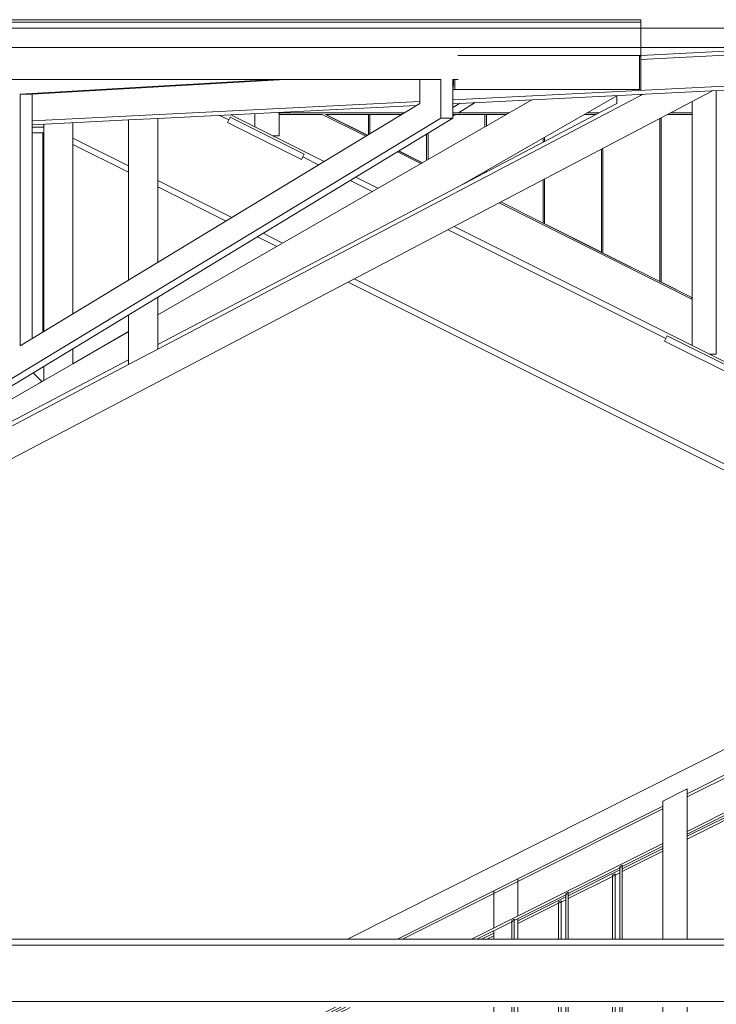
# Model space of a CAD drawing. Header units: centimetres. Extents: x -1103 to 10505, y -997 to 1780.
# Tile 100 of 102: x 9999 to 10143, y 781 to 984. Entities that reach past the tile are written whole.
import ezdxf

# ---------------------------------------------------------------- set-up
doc = ezdxf.new("R2010")
doc.units = ezdxf.units.CM
doc.header["$LTSCALE"] = 0.1
doc.header["$MEASUREMENT"] = 0
for name, color, linetype in [('2_barierki.ISTN', 7, 'Continuous'), ('2_kładka_IFC.K_IR', 7, 'Continuous'), ('2_lądowisko_IFC.ISTN', 7, 'Continuous'), ('2_stropy.K_IR', 7, 'Continuous'), ('3_lądowisko.K_IR', 7, 'Continuous')]:
    doc.layers.add(name, color=color, linetype=linetype)

# ---------------------------------------------------------------- blocks, each defined once
blk = doc.blocks.new('ElemPrzekroju_677_2', base_point=(10358.23, -421.51))
at = {"layer": '2_stropy.K_IR', "color": 7, "linetype": 'Continuous', "lineweight": 9}
for p, q in [((9747.29, 982.04), (10127.1, 982.04)), ((10127.1, 978.04), (10127.1, 982.04)), ((9747.29, 978.04), (10127.1, 978.04))]:
    blk.add_line(p, q, dxfattribs=at)
blk = doc.blocks.new('ElemPrzekroju_731_2', base_point=(10358.23, -421.51))
at = {"layer": '2_lądowisko_IFC.ISTN', "color": 252, "linetype": 'Continuous', "lineweight": 9}
for p, q in [((10127.1, 971.49), (10127.1, 978.04)), ((10085.86, 971.49), (9938.37, 971.49)), ((10051.33, 971.49), (9999.26, 968.48)), ((10053.83, 971.49), (10001.76, 968.48)), ((10081.53, 971.49), (10081.53, 966.51)), ((10085.86, 963.49), (10085.86, 971.49)), ((10089.47, 971.49), (10088.36, 971.49)), ((10088.36, 963.49), (10088.36, 971.49)), ((10127.1, 971.49), (10127.08, 971.49)), ((9999.26, 916.64), (9999.26, 968.48)), ((10001.76, 968.48), (9999.26, 968.48)), ((10001.76, 918.15), (10001.76, 968.48)), ((10122.1, 966.51), (10122.1, 968.16)), ((10127.1, 968.19), (10127.1, 968.41)), ((10081.53, 966.51), (9999.26, 916.64)), ((10122.1, 966.51), (10027.59, 916.89)), ((10085.86, 963.49), (9912.65, 858.49)), ((10088.36, 963.49), (9915.15, 858.49)), ((10042.22, 963.14), (10040.33, 964.08)), ((10061.88, 954.6), (10042.67, 964.2)), ((10088.36, 963.49), (10085.86, 963.49)), ((10004.1, 961.64), (10001.76, 961.64)), ((10004.1, 960.49), (10001.76, 960.49)), ((10021.59, 953.67), (10010.11, 959.41)), ((10021.59, 952.38), (10010.11, 958.12)), ((10060.72, 953.89), (10057.43, 955.54)), ((10042.83, 943.05), (10027.59, 950.67)), ((10072.91, 949.08), (10068.35, 951.36)), ((10041.66, 942.34), (10027.59, 949.38)), ((10071.72, 948.39), (10067.19, 950.65)), ((10132.22, 918.14), (10087.37, 940.56)), ((10340.1, 815.49), (10088.63, 941.22)), ((10052.11, 937.12), (10048.14, 939.11)), ((10053.31, 937.81), (10049.3, 939.81)), ((10335.65, 796.64), (10068.06, 930.43)), ((10335.38, 795.49), (10066.81, 929.77)), ((10021.59, 913.74), (9927.81, 864.52)), ((9824.6, 794.49), (10343.6, 794.49)), ((9824.6, 793.29), (10343.6, 793.29)), ((9824.6, 781.69), (10343.6, 781.69))]:
    blk.add_line(p, q, dxfattribs=at)
blk = doc.blocks.new('ElemPrzekroju_872_2', base_point=(10358.23, -421.51))
at = {"layer": '2_barierki.ISTN', "color": 252, "linetype": 'Continuous', "lineweight": 0}
for p, q in [((10136.6, 823.8), (10196.77, 853.88)), ((10101.77, 806.38), (10131.6, 821.3)), ((10096.77, 803.88), (10101.77, 806.38)), ((10077.98, 794.49), (10096.77, 803.88))]:
    blk.add_line(p, q, dxfattribs=at)
blk = doc.blocks.new('ElemPrzekroju_873_2', base_point=(10358.23, -421.51))
at = {"layer": '2_barierki.ISTN', "color": 252, "linetype": 'Continuous', "lineweight": 0}
for p, q in [((10322.61, 824.67), (10325.03, 825.88)), ((10322.73, 824.17), (10325.03, 825.32)), ((10263.36, 794.49), (10296.77, 811.2)), ((10288.41, 807.57), (10296.77, 811.75)), ((10277.3, 802.02), (10287.91, 807.32)), ((10287.91, 807.32), (10288.41, 807.57)), ((10266.19, 796.46), (10276.8, 801.77)), ((10276.8, 801.77), (10277.3, 802.02)), ((10262.24, 794.49), (10265.69, 796.21)), ((10265.69, 796.21), (10266.19, 796.46)), ((10201.77, 763.7), (10231.6, 778.61)), ((10221.75, 774.24), (10231.6, 779.17)), ((10210.63, 768.68), (10221.25, 773.99)), ((10221.25, 773.99), (10221.75, 774.24)), ((10201.77, 764.25), (10210.13, 768.43)), ((10210.13, 768.43), (10210.63, 768.68)), ((10136.6, 731.11), (10196.77, 761.2)), ((10188.41, 757.57), (10196.77, 761.75)), ((10177.3, 752.02), (10187.91, 757.32)), ((10187.91, 757.32), (10188.41, 757.57)), ((10176.8, 751.77), (10177.3, 752.02)), ((10166.19, 746.46), (10176.8, 751.77)), ((10155.08, 740.91), (10165.69, 746.21)), ((10165.69, 746.21), (10166.19, 746.46)), ((10143.97, 735.35), (10154.58, 740.66)), ((10154.58, 740.66), (10155.08, 740.91)), ((10136.6, 731.67), (10143.47, 735.1)), ((10143.47, 735.1), (10143.97, 735.35)), ((10103.74, 714.68), (10131.6, 728.61)), ((10121.75, 724.24), (10131.6, 729.17)), ((10110.63, 718.68), (10121.25, 723.99)), ((10121.25, 723.99), (10121.75, 724.24)), ((10103.18, 714.96), (10110.13, 718.43)), ((10110.13, 718.43), (10110.63, 718.68)), ((10089.13, 707.93), (10095.66, 711.2)), ((10089.68, 707.65), (10096.22, 710.92)), ((10087.91, 707.32), (10088.41, 707.57)), ((10088.41, 707.57), (10088.57, 707.65)), ((10082.16, 704.45), (10084.09, 705.41)), ((10084.59, 705.66), (10086.97, 706.85)), ((10084.59, 705.1), (10087.53, 706.57)), ((10087.53, 707.13), (10087.91, 707.32)), ((10088.09, 706.85), (10089.13, 707.37)), ((10073.48, 699.55), (10081.66, 703.64)), ((10077.3, 702.02), (10081.66, 704.2)), ((10082.16, 703.89), (10084.09, 704.85)), ((10073.48, 700.11), (10076.8, 701.77)), ((10076.8, 701.77), (10077.3, 702.02)), ((10066.19, 696.46), (10068.3, 697.52)), ((10062.37, 693.99), (10068.3, 696.96)), ((10062.37, 694.55), (10065.69, 696.21)), ((10065.69, 696.21), (10066.19, 696.46)), ((10059.94, 693.34), (10061.87, 694.3)), ((10059.94, 692.78), (10061.87, 693.74)), ((10051.26, 688.44), (10059.44, 692.53)), ((10055.08, 690.91), (10059.44, 693.09)), ((10051.26, 689), (10054.58, 690.66)), ((10054.58, 690.66), (10055.08, 690.91)), ((10043.97, 685.35), (10048.32, 687.53)), ((10048.82, 687.78), (10050.76, 688.75)), ((10048.82, 687.22), (10050.76, 688.19)), ((10040.14, 682.88), (10048.32, 686.97)), ((10043.47, 685.1), (10043.97, 685.35)), ((10037.71, 682.22), (10039.64, 683.19)), ((10040.14, 683.44), (10043.47, 685.1)), ((10036.6, 681.67), (10037.21, 681.97)), ((10036.6, 681.11), (10037.21, 681.42)), ((10037.71, 681.67), (10039.64, 682.63)), ((10029.03, 677.88), (10031.6, 679.17)), ((10026.6, 676.67), (10028.53, 677.63)), ((10026.6, 676.11), (10028.53, 677.08)), ((10029.03, 677.33), (10031.6, 678.61)), ((10017.92, 671.77), (10026.1, 675.86)), ((10021.75, 674.24), (10026.1, 676.42)), ((10017.92, 672.33), (10021.25, 673.99)), ((10021.25, 673.99), (10021.75, 674.24)), ((10015.49, 671.11), (10017.42, 672.08)), ((10015.49, 670.55), (10017.42, 671.52)), ((10012.1, 669.42), (10014.99, 670.86)), ((10012.1, 668.86), (10014.99, 670.3))]:
    blk.add_line(p, q, dxfattribs=at)
blk = doc.blocks.new('ElemPrzekroju_874_2', base_point=(10358.23, -421.51))
at = {"layer": '2_barierki.ISTN', "color": 252, "linetype": 'Continuous', "lineweight": 0}
for p, q in [((10322.61, 908.67), (10322.74, 908.74)), ((10322.61, 908.11), (10322.74, 908.18)), ((10323.24, 908.99), (10324.96, 909.85)), ((10323.24, 908.43), (10324.96, 909.29)), ((10312.12, 903.43), (10317.61, 906.17)), ((10312.12, 902.87), (10317.61, 905.61)), ((10301.77, 898.25), (10310.96, 902.85)), ((10310.13, 901.88), (10310.63, 902.13)), ((10310.63, 902.13), (10310.96, 902.29)), ((10311.26, 903), (10311.62, 903.18)), ((10311.26, 902.44), (10311.62, 902.62)), ((10301.77, 897.7), (10310.13, 901.88)), ((10289.9, 892.32), (10296.77, 895.75)), ((10289.9, 891.76), (10296.77, 895.2)), ((10287.26, 891), (10289.4, 892.07)), ((10278.79, 886.76), (10286.96, 890.85)), ((10278.79, 886.2), (10286.96, 890.29)), ((10287.26, 890.44), (10287.91, 890.76)), ((10287.91, 890.76), (10288.41, 891.01)), ((10288.41, 891.01), (10289.4, 891.51)), ((10275.26, 885), (10278.29, 886.51)), ((10277.3, 885.46), (10278.29, 885.95)), ((10267.68, 881.21), (10274.96, 884.85)), ((10267.68, 880.65), (10274.96, 884.29)), ((10275.26, 884.44), (10276.8, 885.21)), ((10276.8, 885.21), (10277.3, 885.46)), ((10263.26, 879), (10267.18, 880.96)), ((10265.69, 879.65), (10266.19, 879.9)), ((10266.19, 879.9), (10267.18, 880.4)), ((10256.57, 875.65), (10262.96, 878.85)), ((10256.57, 875.09), (10262.96, 878.29)), ((10263.26, 878.44), (10265.69, 879.65)), ((10251.26, 873), (10256.07, 875.4)), ((10251.26, 872.44), (10254.58, 874.1)), ((10254.58, 874.1), (10255.08, 874.35)), ((10255.08, 874.35), (10256.07, 874.84)), ((10248.02, 871.38), (10250.96, 872.85)), ((10248.58, 871.1), (10250.96, 872.29)), ((10238.17, 866.45), (10244.96, 869.85)), ((10245.46, 870.1), (10247.66, 871.2)), ((10245.46, 869.54), (10248.22, 870.92)), ((10238.73, 866.17), (10243.47, 868.54)), ((10243.47, 868.54), (10243.97, 868.79)), ((10243.97, 868.79), (10244.96, 869.29)), ((10212.12, 853.43), (10215.81, 855.27)), ((10212.12, 852.87), (10216.37, 854.99)), ((10201.77, 848.25), (10211.62, 853.18)), ((10201.77, 847.7), (10210.13, 851.88)), ((10210.13, 851.88), (10210.63, 852.13)), ((10210.63, 852.13), (10211.62, 852.62)), ((10189.9, 842.32), (10196.77, 845.75)), ((10189.9, 841.76), (10196.77, 845.2)), ((10178.79, 836.76), (10189.4, 842.07)), ((10188.41, 841.01), (10189.4, 841.51)), ((10178.79, 836.2), (10187.91, 840.76)), ((10187.91, 840.76), (10188.41, 841.01)), ((10167.68, 831.21), (10178.29, 836.51)), ((10167.68, 830.65), (10176.8, 835.21)), ((10176.8, 835.21), (10177.3, 835.46)), ((10177.3, 835.46), (10178.29, 835.95)), ((10156.57, 825.65), (10167.18, 830.96)), ((10156.57, 825.09), (10165.69, 829.65)), ((10165.69, 829.65), (10166.19, 829.9)), ((10166.19, 829.9), (10167.18, 830.4)), ((10145.46, 820.1), (10156.07, 825.4)), ((10145.46, 819.54), (10154.58, 824.1)), ((10154.58, 824.1), (10155.08, 824.35)), ((10155.08, 824.35), (10156.07, 824.84)), ((10136.6, 815.67), (10144.96, 819.85)), ((10143.97, 818.79), (10144.96, 819.29)), ((10136.6, 815.11), (10143.47, 818.54)), ((10143.47, 818.54), (10143.97, 818.79)), ((10123.24, 808.99), (10131.6, 813.17)), ((10123.24, 808.43), (10131.6, 812.61)), ((10112.12, 803.43), (10122.74, 808.74)), ((10112.12, 802.87), (10121.25, 807.43)), ((10121.25, 807.43), (10121.75, 807.68)), ((10121.75, 807.68), (10122.74, 808.18)), ((10101.77, 798.25), (10111.62, 803.18)), ((10101.77, 797.7), (10110.13, 801.88)), ((10110.13, 801.88), (10110.63, 802.13)), ((10110.63, 802.13), (10111.62, 802.62)), ((10094.24, 794.49), (10096.77, 795.75)), ((10095.36, 794.49), (10096.77, 795.2)), ((10056.57, 775.65), (10066.24, 780.49)), ((10066.19, 779.9), (10067.18, 780.4)), ((10056.57, 775.09), (10065.69, 779.65)), ((10065.69, 779.65), (10066.19, 779.9)), ((10045.46, 770.1), (10056.07, 775.4)), ((10054.58, 774.1), (10055.08, 774.35)), ((10055.08, 774.35), (10056.07, 774.84)), ((10045.46, 769.54), (10054.58, 774.1)), ((10036.6, 765.67), (10044.96, 769.85)), ((10036.6, 765.11), (10043.47, 768.54)), ((10043.47, 768.54), (10043.97, 768.79)), ((10043.97, 768.79), (10044.96, 769.29)), ((10023.24, 758.99), (10031.6, 763.17)), ((10023.24, 758.43), (10031.6, 762.61)), ((10018.88, 756.81), (10022.74, 758.74)), ((10021.75, 757.68), (10022.74, 758.18)), ((10019.44, 756.53), (10021.25, 757.43)), ((10021.25, 757.43), (10021.75, 757.68)), ((10012.12, 752.87), (10012.22, 752.92)), ((10012.22, 752.92), (10012.22, 752.92))]:
    blk.add_line(p, q, dxfattribs=at)
blk = doc.blocks.new('ElemPrzekroju_903_2', base_point=(10358.23, -421.51))
at = {"layer": '2_barierki.ISTN', "color": 252, "linetype": 'Continuous', "lineweight": 0}
for p, q in [((10066.64, 794.49), (10201.53, 862.41)), ((10136.6, 824.42), (10206.91, 859.72)), ((10076.97, 794.49), (10131.6, 821.91))]:
    blk.add_line(p, q, dxfattribs=at)
blk = doc.blocks.new('ElemPrzekroju_904_2', base_point=(10358.23, -421.51))
at = {"layer": '2_barierki.ISTN', "color": 252, "linetype": 'Continuous', "lineweight": 0}
for p, q in [((10322.61, 825.14), (10331.19, 829.43)), ((10323.24, 826.01), (10330.64, 829.71)), ((10330.97, 829.88), (10331.6, 830.19)), ((10331.53, 829.6), (10331.6, 829.64)), ((10322.61, 825.7), (10322.74, 825.76)), ((10322.74, 825.76), (10323.24, 826.01)), ((10261.3, 794.49), (10299.34, 813.51)), ((10289.9, 809.35), (10298.78, 813.79)), ((10278.79, 803.79), (10289.4, 809.1)), ((10289.4, 809.1), (10289.9, 809.35)), ((10267.68, 798.24), (10278.29, 803.54)), ((10278.29, 803.54), (10278.79, 803.79)), ((10260.18, 794.49), (10267.18, 797.99)), ((10267.18, 797.99), (10267.68, 798.24)), ((10136.6, 732.14), (10231.6, 779.64)), ((10223.24, 776.01), (10231.6, 780.19)), ((10212.12, 770.46), (10222.74, 775.76)), ((10222.74, 775.76), (10223.24, 776.01)), ((10211.62, 770.21), (10212.12, 770.46)), ((10201.01, 764.9), (10211.62, 770.21)), ((10189.9, 759.35), (10200.51, 764.65)), ((10200.51, 764.65), (10201.01, 764.9)), ((10178.79, 753.79), (10189.4, 759.1)), ((10189.4, 759.1), (10189.9, 759.35)), ((10167.68, 748.24), (10178.29, 753.54)), ((10178.29, 753.54), (10178.79, 753.79)), ((10156.57, 742.68), (10167.18, 747.99)), ((10167.18, 747.99), (10167.68, 748.24)), ((10145.46, 737.13), (10156.07, 742.43)), ((10156.07, 742.43), (10156.57, 742.68)), ((10136.6, 732.69), (10144.96, 736.88)), ((10144.96, 736.88), (10145.46, 737.13)), ((10123.24, 726.01), (10131.6, 730.19)), ((10102.71, 715.19), (10131.6, 729.64)), ((10112.12, 720.46), (10122.74, 725.76)), ((10122.74, 725.76), (10123.24, 726.01)), ((10102.15, 715.47), (10111.62, 720.21)), ((10111.62, 720.21), (10112.12, 720.46)), ((10089.9, 709.35), (10094.63, 711.71)), ((10088.66, 708.17), (10095.19, 711.43)), ((10086.5, 707.65), (10087.54, 708.17)), ((10087.06, 707.37), (10088.1, 707.89)), ((10088.1, 708.44), (10089.4, 709.1)), ((10089.4, 709.1), (10089.9, 709.35)), ((10082.16, 705.48), (10084.09, 706.44)), ((10082.16, 704.92), (10084.09, 705.88)), ((10084.59, 706.69), (10085.94, 707.37)), ((10084.59, 706.13), (10086.5, 707.09)), ((10073.48, 700.58), (10081.66, 704.67)), ((10073.48, 701.14), (10078.29, 703.54)), ((10078.29, 703.54), (10078.79, 703.79)), ((10078.79, 703.79), (10081.66, 705.23)), ((10062.37, 695.58), (10067.18, 697.99)), ((10062.37, 695.02), (10068.3, 697.99)), ((10067.18, 697.99), (10067.68, 698.24)), ((10067.68, 698.24), (10068.3, 698.54)), ((10059.94, 694.36), (10061.87, 695.33)), ((10051.26, 689.47), (10059.44, 693.56)), ((10056.57, 692.68), (10059.44, 694.11)), ((10059.94, 693.81), (10061.87, 694.77)), ((10051.26, 690.02), (10056.07, 692.43)), ((10056.07, 692.43), (10056.57, 692.68)), ((10048.82, 688.81), (10050.76, 689.77)), ((10048.82, 688.25), (10050.76, 689.22)), ((10040.14, 683.91), (10048.32, 688)), ((10045.46, 687.13), (10048.32, 688.56)), ((10040.14, 684.47), (10044.96, 686.88)), ((10044.96, 686.88), (10045.46, 687.13)), ((10037.71, 683.25), (10039.64, 684.22)), ((10037.71, 682.69), (10039.64, 683.66)), ((10036.6, 682.69), (10037.21, 683)), ((10036.6, 682.14), (10037.21, 682.44)), ((10029.03, 678.91), (10031.6, 680.19)), ((10029.03, 678.35), (10031.6, 679.64)), ((10023.24, 676.01), (10026.1, 677.45)), ((10026.6, 677.7), (10028.53, 678.66)), ((10026.6, 677.14), (10028.53, 678.1)), ((10017.92, 672.8), (10026.1, 676.89)), ((10017.92, 673.36), (10022.74, 675.76)), ((10022.74, 675.76), (10023.24, 676.01)), ((10015.49, 672.14), (10017.42, 673.11)), ((10012.1, 669.89), (10014.99, 671.33)), ((10012.12, 670.46), (10014.99, 671.89)), ((10015.49, 671.58), (10017.42, 672.55)), ((10012.1, 670.44), (10012.12, 670.46))]:
    blk.add_line(p, q, dxfattribs=at)
blk = doc.blocks.new('ElemPrzekroju_905_2', base_point=(10358.23, -421.51))
at = {"layer": '2_barierki.ISTN', "color": 252, "linetype": 'Continuous', "lineweight": 0}
for p, q in [((10327.68, 912.23), (10329.11, 912.95)), ((10328.23, 911.95), (10329.11, 912.39)), ((10322.61, 909.7), (10324.96, 910.88)), ((10323.24, 909.46), (10324.96, 910.32)), ((10325.26, 911.03), (10327.34, 912.07)), ((10325.26, 910.47), (10327.9, 911.79)), ((10322.61, 909.14), (10322.74, 909.21)), ((10322.74, 909.21), (10323.24, 909.46)), ((10311.26, 904.03), (10317.61, 907.2)), ((10312.12, 903.9), (10317.61, 906.64)), ((10299.26, 898.03), (10310.96, 903.88)), ((10301.01, 898.34), (10310.96, 903.32)), ((10311.26, 903.47), (10311.62, 903.65)), ((10311.62, 903.65), (10312.12, 903.9)), ((10299.26, 897.47), (10300.51, 898.09)), ((10300.51, 898.09), (10301.01, 898.34)), ((10287.26, 892.03), (10298.96, 897.88)), ((10289.9, 892.79), (10298.96, 897.32)), ((10287.26, 891.47), (10289.4, 892.54)), ((10289.4, 892.54), (10289.9, 892.79)), ((10275.26, 886.03), (10286.96, 891.88)), ((10278.79, 887.23), (10286.96, 891.32)), ((10263.26, 880.03), (10274.96, 885.88)), ((10275.26, 885.47), (10278.29, 886.98)), ((10278.29, 886.98), (10278.79, 887.23)), ((10267.68, 881.68), (10274.96, 885.32)), ((10251.26, 874.03), (10262.96, 879.88)), ((10263.26, 879.47), (10267.18, 881.43)), ((10267.18, 881.43), (10267.68, 881.68)), ((10256.57, 876.12), (10262.96, 879.32)), ((10251.26, 873.47), (10256.07, 875.87)), ((10256.07, 875.87), (10256.57, 876.12)), ((10246.99, 871.89), (10250.96, 873.88)), ((10237.14, 866.97), (10246.64, 871.71)), ((10247.55, 871.61), (10250.96, 873.32)), ((10237.7, 866.69), (10244.96, 870.32)), ((10244.96, 870.32), (10245.46, 870.57)), ((10245.46, 870.57), (10247.19, 871.43)), ((10136.6, 816.69), (10214.78, 855.79)), ((10212.12, 853.9), (10215.34, 855.51)), ((10201.01, 848.34), (10211.62, 853.65)), ((10211.62, 853.65), (10212.12, 853.9)), ((10189.9, 842.79), (10200.51, 848.09)), ((10200.51, 848.09), (10201.01, 848.34)), ((10178.79, 837.23), (10189.4, 842.54)), ((10189.4, 842.54), (10189.9, 842.79)), ((10178.29, 836.98), (10178.79, 837.23)), ((10167.68, 831.68), (10178.29, 836.98)), ((10156.57, 826.12), (10167.18, 831.43)), ((10167.18, 831.43), (10167.68, 831.68)), ((10145.46, 820.57), (10156.07, 825.87)), ((10156.07, 825.87), (10156.57, 826.12)), ((10136.6, 816.14), (10144.96, 820.32)), ((10144.96, 820.32), (10145.46, 820.57)), ((10092.18, 794.49), (10131.6, 814.19)), ((10123.24, 809.46), (10131.6, 813.64)), ((10112.12, 803.9), (10122.74, 809.21)), ((10122.74, 809.21), (10123.24, 809.46)), ((10101.01, 798.34), (10111.62, 803.65)), ((10111.62, 803.65), (10112.12, 803.9)), ((10093.3, 794.49), (10100.51, 798.09)), ((10100.51, 798.09), (10101.01, 798.34)), ((10036.6, 766.69), (10064.18, 780.49)), ((10056.57, 776.12), (10065.3, 780.49)), ((10045.46, 770.57), (10056.07, 775.87)), ((10056.07, 775.87), (10056.57, 776.12)), ((10036.6, 766.14), (10044.96, 770.32)), ((10044.96, 770.32), (10045.46, 770.57)), ((10017.85, 757.32), (10031.6, 764.19)), ((10023.24, 759.46), (10031.6, 763.64)), ((10018.41, 757.04), (10022.74, 759.21)), ((10022.74, 759.21), (10023.24, 759.46))]:
    blk.add_line(p, q, dxfattribs=at)
blk = doc.blocks.new('ElemPrzekroju_1026_2', base_point=(10358.23, -421.51))
at = {"layer": '2_stropy.K_IR', "color": 7, "linetype": 'Continuous', "lineweight": 9}
for p, q in [((10127.1, 982.04), (10277.09, 982.04)), ((10277.09, 978.04), (10277.09, 982.04)), ((10127.1, 978.04), (10277.09, 978.04))]:
    blk.add_line(p, q, dxfattribs=at)
blk = doc.blocks.new('ElemPrzekroju_1029_2', base_point=(10358.23, -421.51))
at = {"layer": '2_stropy.K_IR', "color": 7, "linetype": 'Continuous', "lineweight": 9}
for p in [(9927.1, 983.29), (10127.1, 982.04)]:
    blk.add_line(p, (10127.1, 983.29), dxfattribs=at)
blk = doc.blocks.new('ElemPrzekroju_1121_2', base_point=(10358.23, -421.51))
at = {"layer": '3_lądowisko.K_IR', "color": 7, "linetype": 'Continuous', "lineweight": 15}
for p, q in [((10117.1, 983.79), (10127.1, 983.79)), ((10127.1, 983.79), (10127.1, 983.29))]:
    blk.add_line(p, q, dxfattribs=at)
blk = doc.blocks.new('ElemPrzekroju_1122_2', base_point=(10358.23, -421.51))
at = {"layer": '3_lądowisko.K_IR', "color": 7, "linetype": 'Continuous', "lineweight": 15}
blk.add_line((9927.1, 983.79), (10117.1, 983.79), dxfattribs=at)
blk = doc.blocks.new('ElemPrzekroju_1138_2', base_point=(10358.23, -421.51))
at = {"layer": '2_kładka_IFC.K_IR', "color": 7, "linetype": 'Continuous', "lineweight": 15}
for p, q in [((10218.11, 980.16), (10127.1, 975.62)), ((10159.1, 978.04), (10127.1, 976.44)), ((10159.49, 978.04), (10127.1, 976.42)), ((10126.81, 976.42), (10089.41, 976.45)), ((10127.09, 976.45), (10126.73, 976.45)), ((10126.81, 976.18), (10127.09, 976.45)), ((10126.81, 969.42), (10126.81, 976.42)), ((10127.09, 976.45), (10127.08, 969.45)), ((10218.27, 973.76), (10088.36, 967.28)), ((10218.29, 972.96), (10088.36, 966.48)), ((10088.49, 970.25), (10088.49, 971.49)), ((10088.79, 969.45), (10088.79, 971.49)), ((9928.39, 857.13), (10141.84, 969.15)), ((10088.49, 970.25), (10088.36, 970.25)), ((10088.44, 969.85), (10088.36, 969.85)), ((10123.08, 969.42), (10088.36, 969.45)), ((10088.36, 969.45), (10088.79, 969.45)), ((10088.44, 970.25), (10088.44, 969.85)), ((10126.81, 969.42), (10088.79, 969.45)), ((10123.08, 969.42), (10125.08, 969.42)), ((10125.08, 969.42), (10126.81, 969.42)), ((10127.08, 969.45), (10126.81, 969.45)), ((10127.09, 969.46), (10127.08, 969.45)), ((10142.61, 969.19), (10142.61, 914.91)), ((10081.53, 966.94), (10001.76, 962.96)), ((10027.59, 915.96), (10127.57, 968.44)), ((10104.59, 967.29), (10027.59, 923.02)), ((10104.62, 967.29), (10027.59, 923)), ((10122.1, 968.11), (10090.09, 949.71)), ((10127.1, 968.21), (10127.53, 968.43)), ((10127.1, 968.31), (10127.32, 968.42)), ((10137.61, 966.93), (10137.61, 916.73)), ((10080.87, 966.11), (10027.59, 963.45)), ((10088.36, 965.73), (10089.71, 966.55)), ((10089.52, 964.62), (10092.98, 966.71)), ((10021.59, 963.15), (10001.76, 962.16)), ((10027.59, 963.45), (10021.59, 963.15)), ((10021.59, 930.17), (10021.59, 963.15)), ((10027.59, 933.81), (10027.59, 963.45)), ((10027.59, 933.81), (10027.59, 963.45)), ((10041.97, 962.64), (10042.51, 963.71)), ((10042.51, 963.71), (10057.71, 956.11)), ((10047.61, 964.45), (10047.61, 961.73)), ((10052.61, 964.7), (10052.61, 959.91)), ((10052.61, 964.7), (10052.61, 959.91)), ((10052.71, 964.62), (10078.41, 964.62)), ((10052.71, 964.6), (10052.71, 964.62)), ((10052.71, 964.59), (10078.37, 964.59)), ((10052.71, 964.29), (10052.71, 964.59)), ((10052.71, 964.29), (10061.47, 964.29)), ((10061.47, 964.29), (10070.46, 959.8)), ((10062.14, 964.29), (10070.96, 964.29)), ((10062.14, 964.29), (10070.77, 959.98)), ((10062.19, 964.29), (10070.79, 960)), ((10070.96, 964.29), (10070.96, 960.1)), ((10070.96, 964.29), (10071.26, 964.29)), ((10071.26, 964.29), (10071.26, 960.28)), ((10071.26, 964.29), (10077.88, 964.29)), ((10071.26, 964.29), (10071.26, 960.28)), ((10078.37, 964.6), (10078.37, 964.6)), ((10078.41, 964.62), (10078.41, 964.62)), ((10088.36, 964.62), (10099.93, 964.62)), ((10088.36, 964.59), (10099.9, 964.59)), ((10088.36, 963.91), (10088.99, 964.29)), ((10088.36, 964.29), (10094.96, 964.29)), ((10094.96, 964.29), (10094.96, 961.75)), ((10094.96, 964.29), (10095.26, 964.29)), ((10095.26, 964.29), (10095.26, 961.93)), ((10095.26, 964.29), (10095.26, 961.93)), ((10095.26, 964.29), (10099.38, 964.29)), ((10099.9, 964.6), (10099.9, 964.6)), ((10099.93, 964.62), (10099.93, 964.62)), ((10115.46, 964.29), (10117.88, 964.29)), ((10115.98, 964.59), (10118.45, 964.59)), ((10116.02, 964.62), (10118.49, 964.62)), ((10118.45, 964.6), (10118.45, 964.6)), ((10118.49, 964.62), (10118.49, 964.62)), ((10130.96, 963.44), (10130.96, 929.89)), ((10131.26, 963.6), (10131.26, 929.83)), ((10131.26, 963.6), (10131.26, 929.81)), ((10132.59, 964.29), (10137.61, 964.29)), ((10133.16, 964.59), (10137.61, 964.59)), ((10133.2, 964.62), (10137.61, 964.62)), ((10137.61, 964.6), (10137.61, 964.6)), ((10004.1, 962.28), (10004.1, 919.57)), ((10010.1, 962.58), (10010.1, 923.21)), ((10010.11, 962.58), (10010.11, 923.21)), ((10041.97, 962.64), (10057.17, 955.04)), ((10003.93, 919.47), (10003.92, 960.49)), ((10052.61, 959.91), (10051.25, 959.91)), ((10052.61, 959.91), (10051.26, 959.91)), ((10070.77, 959.98), (10070.77, 959.98)), ((10070.79, 960), (10070.79, 960)), ((10082.96, 960.21), (10082.96, 954.86)), ((10083.26, 960.4), (10083.26, 955.03)), ((10083.26, 960.39), (10083.26, 955.03)), ((10106.96, 959.41), (10106.96, 958.56)), ((10107.26, 959.58), (10107.26, 959.58)), ((10107.26, 959.58), (10107.26, 958.72)), ((10107.26, 959.58), (10107.26, 959.58)), ((10107.26, 959.58), (10107.26, 958.72)), ((10077.24, 956.75), (10082.06, 954.34)), ((10077.26, 956.76), (10082.08, 954.35)), ((10118.96, 957.14), (10118.96, 935.89)), ((10119.26, 957.3), (10119.26, 935.83)), ((10119.26, 957.3), (10119.26, 935.81)), ((10057.17, 955.04), (10057.71, 956.11)), ((10076.94, 956.56), (10081.75, 954.16)), ((10082.06, 954.34), (10082.06, 954.34)), ((10082.08, 954.35), (10082.08, 954.35)), ((10094.96, 952.51), (10094.96, 952.26)), ((10095.26, 952.68), (10095.26, 952.68)), ((10095.26, 952.68), (10095.26, 952.42)), ((10095.26, 952.68), (10095.26, 952.68)), ((10095.26, 952.68), (10095.26, 952.42)), ((10106.96, 950.84), (10106.96, 941.89)), ((10107.26, 951), (10107.26, 941.83)), ((10107.26, 951), (10107.26, 941.81)), ((10027.61, 933.82), (10027.61, 949.37)), ((10090.35, 949.86), (10090.36, 949.85)), ((10090.66, 950.04), (10090.69, 950.02)), ((10090.68, 950.05), (10090.71, 950.03)), ((10090.69, 950.02), (10090.69, 950.02)), ((10090.71, 950.03), (10090.71, 950.03)), ((10097.89, 946.09), (10137.56, 926.25)), ((10098.22, 946.26), (10106.96, 941.89)), ((10098.24, 946.27), (10106.96, 941.91)), ((10106.96, 941.89), (10107.11, 941.81)), ((10107.11, 941.81), (10118.96, 935.89)), ((10107.11, 941.81), (10107.26, 941.81)), ((10107.15, 941.81), (10118.96, 935.91)), ((10118.96, 935.89), (10119.11, 935.81)), ((10119.11, 935.81), (10130.96, 929.89)), ((10119.11, 935.81), (10119.26, 935.81)), ((10119.15, 935.81), (10130.96, 929.91)), ((10130.96, 929.89), (10131.11, 929.81)), ((10131.11, 929.81), (10137.56, 926.59)), ((10131.11, 929.81), (10131.26, 929.81)), ((10131.15, 929.81), (10137.56, 926.61)), ((10027.59, 915.96), (10027.59, 926.65)), ((10027.59, 916.89), (10027.59, 926.65)), ((10027.61, 926.66), (10027.61, 926.66)), ((10027.61, 923.03), (10027.61, 926.66)), ((10137.56, 926.61), (10137.56, 926.27)), ((10137.56, 926.59), (10137.56, 926.25)), ((10021.59, 912.81), (10021.59, 923.01)), ((10021.59, 919.55), (9936.79, 870.8)), ((10021.59, 919.57), (10010.1, 912.97)), ((10131.97, 917.64), (10132.51, 918.71)), ((10132.51, 918.71), (10147.71, 911.11)), ((10131.97, 917.64), (10147.17, 910.04)), ((10010.1, 916.05), (10010.1, 916.05)), ((10010.1, 916.05), (10010.1, 912.95)), ((10010.11, 916.05), (10010.11, 916.05)), ((10010.11, 916.05), (10010.11, 912.97)), ((10021.59, 912.81), (10027.59, 915.96)), ((10142.61, 914.91), (10141.25, 914.91)), ((10142.61, 914.91), (10141.26, 914.91)), ((9928.39, 863.9), (10021.59, 912.81)), ((10004.1, 912.41), (10004.1, 909.5)), ((10003.73, 909.28), (10001.92, 911.09)), ((10003.73, 909.3), (10001.93, 911.1)), ((10003.01, 908.87), (10003.28, 909.03)), ((10003.28, 909.03), (10003.52, 909.16)), ((10003.52, 909.16), (10003.67, 909.25)), ((10003.67, 909.25), (10003.73, 909.28)), ((10004.1, 909.52), (10003.71, 909.29))]:
    blk.add_line(p, q, dxfattribs=at)
blk = doc.blocks.new('ElemPrzekroju_1479_2', base_point=(10358.23, -421.51))
at = {"layer": '2_barierki.ISTN', "color": 252, "linetype": 'Continuous', "lineweight": 0}
for p, q in [((10101.77, 806.38), (10101.77, 806.94)), ((10101.77, 799.28), (10101.77, 806.38)), ((10096.77, 803.88), (10096.77, 804.43)), ((10096.77, 796.78), (10096.77, 803.88)), ((10101.77, 794.49), (10101.77, 798.72)), ((10101.77, 798.72), (10101.77, 798.72)), ((10096.77, 794.49), (10096.77, 796.22)), ((10096.77, 718.14), (10096.77, 780.49)), ((10101.77, 715.65), (10101.77, 780.49)), ((10096.77, 704.11), (10096.77, 710.64)), ((10101.77, 702.33), (10101.77, 708.14)), ((10096.77, 702.51), (10096.77, 703.55)), ((10096.77, 699.83), (10096.77, 701.95))]:
    blk.add_line(p, q, dxfattribs=at)
blk = doc.blocks.new('ElemPrzekroju_1487_2', base_point=(10358.23, -421.51))
at = {"layer": '2_barierki.ISTN', "color": 252, "linetype": 'Continuous', "lineweight": 0}
for p, q in [((10110.13, 802.16), (10110.63, 802.41)), ((10110.13, 801.88), (10110.13, 802.16)), ((10110.13, 794.49), (10110.13, 801.88)), ((10110.63, 802.13), (10110.63, 802.41)), ((10110.63, 794.49), (10110.63, 802.13)), ((10110.13, 719.46), (10110.13, 780.49)), ((10110.63, 719.71), (10110.63, 780.49)), ((10110.13, 718.43), (10110.13, 718.9)), ((10110.13, 718.16), (10110.13, 718.43)), ((10110.13, 718.16), (10110.63, 718.41)), ((10110.63, 718.68), (10110.63, 719.15)), ((10110.63, 719.15), (10110.63, 719.15)), ((10110.63, 718.41), (10110.63, 718.68))]:
    blk.add_line(p, q, dxfattribs=at)
blk = doc.blocks.new('ElemPrzekroju_1488_2', base_point=(10358.23, -421.51))
at = {"layer": '2_barierki.ISTN', "color": 252, "linetype": 'Continuous', "lineweight": 0}
for p, q in [((10121.25, 807.71), (10121.75, 807.96)), ((10121.25, 807.43), (10121.25, 807.71)), ((10121.25, 794.49), (10121.25, 807.43)), ((10121.75, 807.68), (10121.75, 807.96)), ((10121.75, 794.49), (10121.75, 807.68)), ((10121.25, 725.02), (10121.25, 780.49)), ((10121.75, 725.27), (10121.75, 780.49)), ((10121.25, 723.99), (10121.25, 724.46)), ((10121.25, 723.71), (10121.25, 723.99)), ((10121.25, 723.71), (10121.75, 723.96)), ((10121.75, 724.24), (10121.75, 724.71)), ((10121.75, 724.71), (10121.75, 724.71)), ((10121.75, 723.96), (10121.75, 724.24))]:
    blk.add_line(p, q, dxfattribs=at)
blk = doc.blocks.new('ElemPrzekroju_1627_2', base_point=(10358.23, -421.51))
at = {"layer": '2_barierki.ISTN', "color": 252, "linetype": 'Continuous', "lineweight": 0}
for p, q in [((10131.6, 822.92), (10136.6, 825.42)), ((10136.6, 794.49), (10136.6, 825.42)), ((10131.6, 794.49), (10131.6, 822.92)), ((10131.6, 717.17), (10131.6, 780.49)), ((10136.6, 717.17), (10136.6, 780.49)), ((10131.6, 717.17), (10136.6, 717.17))]:
    blk.add_line(p, q, dxfattribs=at)
blk = doc.blocks.new('ElemPrzekroju_1633_2', base_point=(10358.23, -421.51))
at = {"layer": '2_barierki.ISTN', "color": 252, "linetype": 'Continuous', "lineweight": 0}
for p, q in [((10100.51, 798.37), (10101.01, 798.62)), ((10100.51, 798.09), (10100.51, 798.37)), ((10100.51, 794.49), (10100.51, 798.09)), ((10101.01, 798.34), (10101.01, 798.62)), ((10101.01, 794.49), (10101.01, 798.34)), ((10100.51, 716.28), (10100.51, 780.49)), ((10101.01, 716.03), (10101.01, 780.49))]:
    blk.add_line(p, q, dxfattribs=at)
blk = doc.blocks.new('ElemPrzekroju_1634_2', base_point=(10358.23, -421.51))
at = {"layer": '2_barierki.ISTN', "color": 252, "linetype": 'Continuous', "lineweight": 0}
for p, q in [((10111.62, 803.93), (10112.12, 804.18)), ((10111.62, 803.65), (10111.62, 803.93)), ((10111.62, 794.49), (10111.62, 803.65)), ((10112.12, 803.9), (10112.12, 804.18)), ((10112.12, 794.49), (10112.12, 803.9)), ((10111.62, 720.21), (10111.62, 780.49)), ((10112.12, 720.46), (10112.12, 780.49)), ((10111.62, 719.93), (10111.62, 720.21)), ((10111.62, 719.93), (10112.12, 720.18)), ((10112.12, 720.18), (10112.12, 720.46))]:
    blk.add_line(p, q, dxfattribs=at)
blk = doc.blocks.new('ElemPrzekroju_1635_2', base_point=(10358.23, -421.51))
at = {"layer": '2_barierki.ISTN', "color": 252, "linetype": 'Continuous', "lineweight": 0}
for p, q in [((10122.74, 809.48), (10123.24, 809.73)), ((10122.74, 809.21), (10122.74, 809.48)), ((10122.74, 794.49), (10122.74, 809.21)), ((10123.24, 809.46), (10123.24, 809.73)), ((10123.24, 794.49), (10123.24, 809.46)), ((10122.74, 725.76), (10122.74, 780.49)), ((10123.24, 726.01), (10123.24, 780.49)), ((10122.74, 725.48), (10122.74, 725.76)), ((10122.74, 725.48), (10123.24, 725.73)), ((10123.24, 725.73), (10123.24, 726.01))]:
    blk.add_line(p, q, dxfattribs=at)

msp = doc.modelspace()

# ---------------------------------------------------------------- block references
at = {"layer": '2_barierki.ISTN', "lineweight": 0}
for name in ['ElemPrzekroju_903_2', 'ElemPrzekroju_872_2', 'ElemPrzekroju_905_2', 'ElemPrzekroju_874_2', 'ElemPrzekroju_904_2', 'ElemPrzekroju_873_2', 'ElemPrzekroju_1627_2', 'ElemPrzekroju_1635_2', 'ElemPrzekroju_1479_2', 'ElemPrzekroju_1488_2', 'ElemPrzekroju_1634_2', 'ElemPrzekroju_1487_2', 'ElemPrzekroju_1633_2']:
    msp.add_blockref(name, (10358.23, -421.51), dxfattribs=at)
at = {"layer": '2_kładka_IFC.K_IR', "lineweight": 0}
msp.add_blockref('ElemPrzekroju_1138_2', (10358.23, -421.51), dxfattribs=at)
at = {"layer": '2_lądowisko_IFC.ISTN', "lineweight": 0}
msp.add_blockref('ElemPrzekroju_731_2', (10358.23, -421.51), dxfattribs=at)
at = {"layer": '2_stropy.K_IR', "lineweight": 0}
for name in ['ElemPrzekroju_1029_2', 'ElemPrzekroju_677_2', 'ElemPrzekroju_1026_2']:
    msp.add_blockref(name, (10358.23, -421.51), dxfattribs=at)
at = {"layer": '3_lądowisko.K_IR', "lineweight": 0}
for name in ['ElemPrzekroju_1122_2', 'ElemPrzekroju_1121_2']:
    msp.add_blockref(name, (10358.23, -421.51), dxfattribs=at)

doc.saveas('drawing.dxf')
